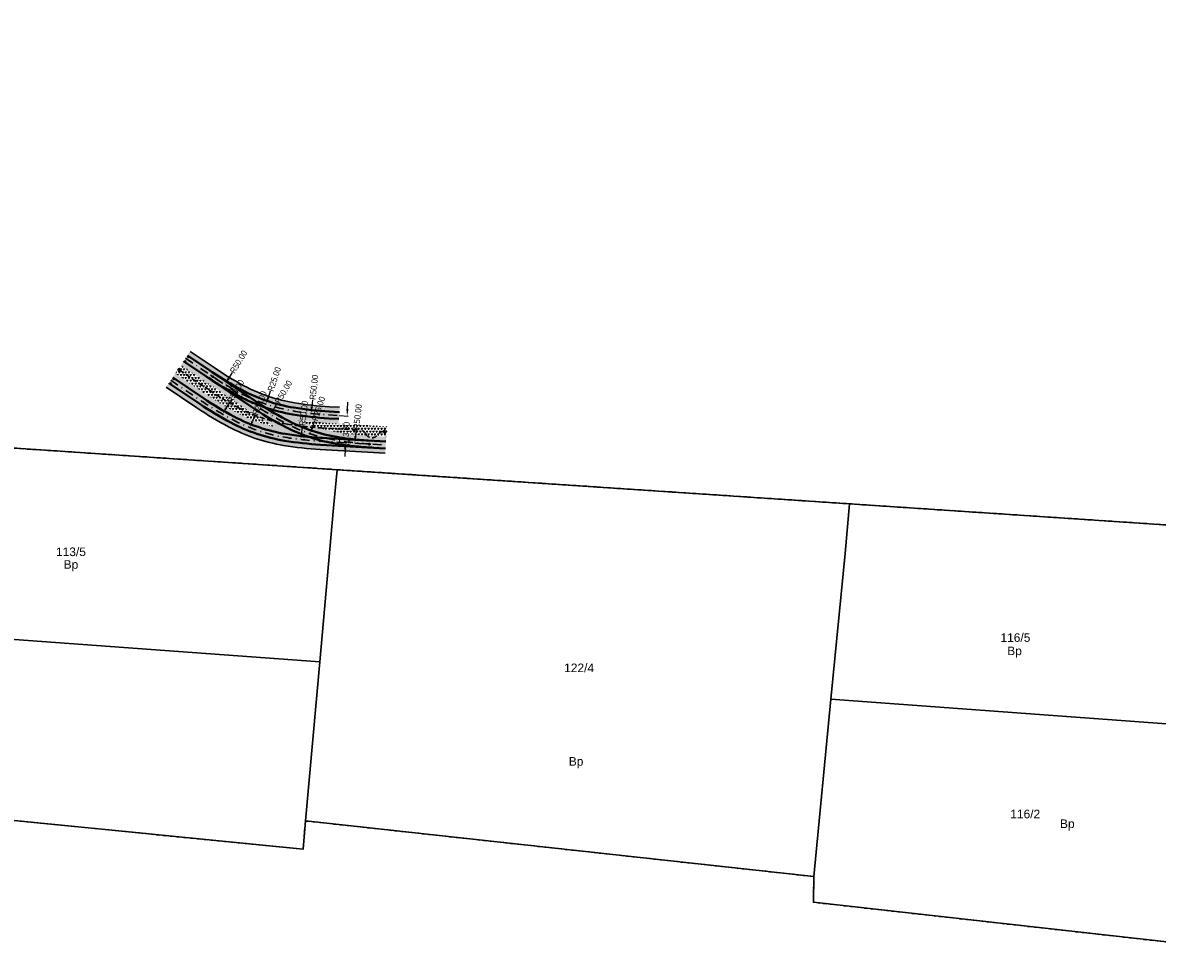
# Model space of a CAD drawing. Header units: metres. Extents: x 6603615 to 6604581, y 5739741 to 5740610.
# Tile 2 of 14: x 6603798 to 6603964, y 5739774 to 5739911. Entities that reach past the tile are written whole.
import ezdxf
from ezdxf.enums import TextEntityAlignment as Align

# ---------------------------------------------------------------- set-up
doc = ezdxf.new("R2010")
doc.units = ezdxf.units.M
for name, pattern in [('DASHDOT', [25.4, 12.7, -6.35, 0, -6.35]), ('HIDDEN', [0.375, 0.25, -0.125]), ('PRZER1-1', [1, 0.5, -0.5])]:
    doc.linetypes.add(name, pattern=pattern)
for name, color, linetype, lineweight in [('_działki', 3, 'Continuous', 40), ('OBRZEŻE_BET_8X40', 236, 'Continuous', 30), ('ODW_DRENAZ', 5, 'HIDDEN', 30), ('ODW_DRENAZ_NAJN', 5, 'HIDDEN', 30), ('ODW_SKRZYNKI', 5, 'Continuous', 13), ('OSIE_TORU', 10, 'DASHDOT', 30), ('szyny 60R2', 14, 'Continuous', 40), ('T_ODW_ZWROTNIC', 180, 'Continuous', 35), ('zwrotnica R50m', 140, 'Continuous', 40)]:
    doc.layers.add(name, color=color, linetype=linetype, lineweight=lineweight)
for name, color, linetype, lineweight, true_color in [('GESDZI', 7, 'Continuous', 18, 0x008000), ('GESDZI_O', 7, 'Continuous', 18, 0x008000), ('GESUZY', 7, 'Continuous', 18, 0x008000), ('GESUZY_O', 7, 'Continuous', 18, 0x008000)]:
    doc.layers.add(name, color=color, linetype=linetype, lineweight=lineweight, true_color=true_color)
doc.layers.add('KRESK_TOR_KLAS_PODKŁAD', color=38, linetype='Continuous', lineweight=15, transparency=0.55)
doc.layers.add('WYMIARY', color=7, linetype='Continuous')
doc.styles.add('Arial', font='arial.ttf')
doc.styles.add('wym500', font='arial.ttf', dxfattribs={"width": 0.9, "height": 0.9})
doc.dimstyles.new('500', dxfattribs={"dimtxt": 0.9, "dimasz": 1, "dimexe": 0.18, "dimexo": 0, "dimgap": 0.09, "dimtad": 0, "dimzin": 0, "dimdsep": 46, "dimtxsty": 'wym500', "dimcen": 0.25, "dimclrd": 256, "dimclre": 256, "dimclrt": 256, "dimaunit": 2, "dimadec": 7, "dimazin": 0, "dimtfac": 1, "dimtofl": 0, "dimtmove": 0, "dimatfit": 3, "dimfxl": 0.18, "dimtolj": 1, "dimtzin": 0, "dimlwd": -1, "dimlwe": -1, "dimarcsym": 0})
pattern_1 = [(60, (0, 0), (-0.238124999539, 0.412444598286), [0.238125, -0.238125]), (120, (0, 0), (-0.476249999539, 2.66e-10), [0.238125, -0.238125]), (0, (-0.11906, 0.20622), (0.238125, 0.41244459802), [0.238125, -0.238125])]

# ---------------------------------------------------------------- blocks, each defined once
blk = doc.blocks.new('A$C8469fa7e')
at = {"layer": 'GESDZI', "color": 3, "linetype": 'Continuous', "lineweight": 30}
blk.add_lwpolyline([(6603991.05, 5739835.63), (6603918.87, 5739840.43), (6603844.12, 5739845.41), (6603776.95, 5739849.89), (6603725.69, 5739853.31), (6603724.48, 5739853.38), (6603720.73, 5739871.73), (6603719.27, 5739878.71), (6603703.13, 5739958.06), (6603701.42, 5739966.51), (6603692.92, 5740008.31), (6603701.36, 5740122.17)], dxfattribs=at)
for points in [[(6603841.59, 5739817.37), (6603774.38, 5739822.29), (6603776.95, 5739849.89), (6603844.12, 5739845.41), (6603843.6, 5739839.85)], [(6603841.59, 5739817.37), (6603843.6, 5739839.85), (6603844.12, 5739845.41), (6603918.87, 5739840.43), (6603918.22, 5739833.21), (6603916.15, 5739811.92), (6603913.67, 5739786.07), (6603839.49, 5739794.18)], [(6603988.25, 5739806.65), (6603916.15, 5739811.92), (6603918.22, 5739833.21), (6603918.87, 5739840.43), (6603991.05, 5739835.63)], [(6603772, 5739796.72), (6603774.38, 5739822.29), (6603841.59, 5739817.37), (6603839.49, 5739794.18), (6603839.15, 5739790.05)], [(6603916.15, 5739811.92), (6603988.25, 5739806.65), (6603985.53, 5739778.39), (6603985.11, 5739774.29), (6603913.61, 5739782.31), (6603913.67, 5739786.07)]]:
    blk.add_lwpolyline(points, close=True, dxfattribs=at)
at = {"layer": 'GESUZY', "color": 3, "linetype": 'PRZER1-1', "lineweight": 30}
for points in [[(6603991.05, 5739835.63), (6603918.87, 5739840.43), (6603844.12, 5739845.41), (6603776.95, 5739849.89), (6603725.69, 5739853.31), (6603724.48, 5739853.38), (6603720.73, 5739871.73), (6603719.27, 5739878.71), (6603703.13, 5739958.06), (6603701.42, 5739966.51), (6603692.92, 5740008.31), (6603701.36, 5740122.17)], [(6603776.95, 5739849.89), (6603844.12, 5739845.41), (6603918.87, 5739840.43), (6603991.05, 5739835.63)], [(6603985.11, 5739774.29), (6603913.61, 5739782.31), (6603913.67, 5739786.07), (6603839.49, 5739794.18), (6603839.15, 5739790.05), (6603772, 5739796.72)]]:
    blk.add_lwpolyline(points, dxfattribs=at)
at = {"layer": 'GESDZI_O', "color": 3, "linetype": 'Continuous', "lineweight": 30, "style": 'Arial'}
for s, p in [('113/5', (6603805.28, 5739832.81)), ('116/5', (6603943.08, 5739820.3)), ('122/4', (6603879.42, 5739815.88)), ('116/2', (6603944.51, 5739794.57))]:
    blk.add_text(s, height=1.25, rotation=360, dxfattribs=at).set_placement(p, align=Align.CENTER)
at = {"layer": 'GESUZY_O', "color": 3, "linetype": 'Continuous', "lineweight": 30, "style": 'Arial'}
for p in [(6603805.28, 5739830.96), (6603942.95, 5739818.36), (6603878.98, 5739802.24), (6603950.65, 5739793.15)]:
    blk.add_text('Bp', height=1.25, rotation=360, dxfattribs=at).set_placement(p, align=Align.CENTER)
blk = doc.blocks.new('zwr50')
at = {"layer": 'T_ODW_ZWROTNIC'}
for centre in [(-2.99, 1.61), (-2.66, 2.27), (-0.13, 0.63)]:
    blk.add_circle(centre, 0.06, dxfattribs=at)
at = {"layer": 'zwrotnica R50m'}
for p, q in [((0, 0), (-4.45, 2.27)), ((0.45, 0.89), (-4, 3.16))]:
    blk.add_line(p, q, dxfattribs=at)
for radius in [49.5, 50.5]:
    blk.add_arc((-22.5, -44.09), radius, 62.9595, 68.7469, dxfattribs=at)
blk = doc.blocks.new('*D93')
at = {"layer": 'Defpoints', "color": 0, "linetype": 'ByBlock', "transparency": 16777216}
for p in [(6603845.81, 5739903.31), (6603840.31, 5739853.61)]:
    blk.add_point(p, dxfattribs=at)
at = {"layer": 'WYMIARY', "linetype": 'ByBlock', "transparency": 16777216}
blk.add_line((6603840.53, 5739855.6), (6603840.42, 5739854.61), dxfattribs=at)
blk.add_solid([(6603840.25, 5739854.63), (6603840.59, 5739854.59), (6603840.31, 5739853.61)], dxfattribs=at)
at = {"layer": 'WYMIARY', "linetype": 'ByBlock', "transparency": 16777216, "insert": (6603840.73, 5739857.43), "char_height": 0.9, "attachment_point": 5, "rotation": 83.6899, "style": 'wym500'}
blk.add_mtext('\\A1;R50.00', dxfattribs=at)
blk = doc.blocks.new('*D94')
at = {"layer": 'Defpoints', "color": 0, "linetype": 'ByBlock', "transparency": 16777216}
for p in [(6603841.76, 5739878.64), (6603833.73, 5739854.97)]:
    blk.add_point(p, dxfattribs=at)
at = {"layer": 'WYMIARY', "linetype": 'ByBlock', "transparency": 16777216}
blk.add_line((6603834.37, 5739856.86), (6603834.05, 5739855.91), dxfattribs=at)
blk.add_solid([(6603833.89, 5739855.97), (6603834.21, 5739855.86), (6603833.73, 5739854.97)], dxfattribs=at)
at = {"layer": 'WYMIARY', "linetype": 'ByBlock', "transparency": 16777216, "insert": (6603834.96, 5739858.61), "char_height": 0.9, "attachment_point": 5, "rotation": 71.2539, "style": 'wym500'}
blk.add_mtext('\\A1;R25.00', dxfattribs=at)
blk = doc.blocks.new('*D95')
at = {"layer": 'Defpoints', "color": 0, "linetype": 'ByBlock', "transparency": 16777216}
for p in [(6603853.57, 5739900.68), (6603827.76, 5739857.85)]:
    blk.add_point(p, dxfattribs=at)
at = {"layer": 'WYMIARY', "linetype": 'ByBlock', "transparency": 16777216}
blk.add_line((6603828.79, 5739859.57), (6603828.28, 5739858.71), dxfattribs=at)
blk.add_solid([(6603828.13, 5739858.79), (6603828.42, 5739858.62), (6603827.76, 5739857.85)], dxfattribs=at)
at = {"layer": 'WYMIARY', "linetype": 'ByBlock', "transparency": 16777216, "insert": (6603829.74, 5739861.14), "char_height": 0.9, "attachment_point": 5, "rotation": 58.9241, "style": 'wym500'}
blk.add_mtext('\\A1;R50.00', dxfattribs=at)
blk = doc.blocks.new('*D96')
at = {"layer": 'Defpoints', "color": 0, "linetype": 'ByBlock', "transparency": 16777216}
for p in [(6603852.09, 5739899.04), (6603846.69, 5739849.33)]:
    blk.add_point(p, dxfattribs=at)
at = {"layer": 'WYMIARY', "linetype": 'ByBlock', "transparency": 16777216}
blk.add_line((6603846.9, 5739851.32), (6603846.8, 5739850.33), dxfattribs=at)
blk.add_solid([(6603846.63, 5739850.35), (6603846.96, 5739850.31), (6603846.69, 5739849.33)], dxfattribs=at)
at = {"layer": 'WYMIARY', "linetype": 'ByBlock', "transparency": 16777216, "insert": (6603847.1, 5739853.15), "char_height": 0.9, "attachment_point": 5, "rotation": 83.7961, "style": 'wym500'}
blk.add_mtext('\\A1;R50.00', dxfattribs=at)
blk = doc.blocks.new('*D97')
at = {"layer": 'Defpoints', "color": 0, "linetype": 'ByBlock', "transparency": 16777216}
for p in [(6603848.14, 5739874.36), (6603840.19, 5739850.65)]:
    blk.add_point(p, dxfattribs=at)
at = {"layer": 'WYMIARY', "linetype": 'ByBlock', "transparency": 16777216}
blk.add_line((6603840.83, 5739852.55), (6603840.51, 5739851.6), dxfattribs=at)
blk.add_solid([(6603840.35, 5739851.65), (6603840.67, 5739851.55), (6603840.19, 5739850.65)], dxfattribs=at)
at = {"layer": 'WYMIARY', "linetype": 'ByBlock', "transparency": 16777216, "insert": (6603841.41, 5739854.3), "char_height": 0.9, "attachment_point": 5, "rotation": 71.4664, "style": 'wym500'}
blk.add_mtext('\\A1;R25.00', dxfattribs=at)
blk = doc.blocks.new('*D98')
at = {"layer": 'Defpoints', "color": 0, "linetype": 'ByBlock', "transparency": 16777216}
for p in [(6603859.86, 5739896.44), (6603834.35, 5739853.43)]:
    blk.add_point(p, dxfattribs=at)
at = {"layer": 'WYMIARY', "linetype": 'ByBlock', "transparency": 16777216}
blk.add_line((6603835.37, 5739855.15), (6603834.86, 5739854.29), dxfattribs=at)
blk.add_solid([(6603834.72, 5739854.38), (6603835.01, 5739854.21), (6603834.35, 5739853.43)], dxfattribs=at)
at = {"layer": 'WYMIARY', "linetype": 'ByBlock', "transparency": 16777216, "insert": (6603836.31, 5739856.74), "char_height": 0.9, "attachment_point": 5, "rotation": 59.3215, "style": 'wym500'}
blk.add_mtext('\\A1;R50.00', dxfattribs=at)
blk = doc.blocks.new('*D99')
at = {"layer": 'Defpoints', "color": 0, "linetype": 'ByBlock', "transparency": 16777216}
for p in [(6603852.28, 5739896.88), (6603827.4, 5739853.51)]:
    blk.add_point(p, dxfattribs=at)
at = {"layer": 'WYMIARY', "linetype": 'ByBlock', "transparency": 16777216}
blk.add_line((6603828.4, 5739855.25), (6603827.9, 5739854.38), dxfattribs=at)
blk.add_solid([(6603827.76, 5739854.46), (6603828.04, 5739854.3), (6603827.4, 5739853.51)], dxfattribs=at)
at = {"layer": 'WYMIARY', "linetype": 'ByBlock', "transparency": 16777216, "insert": (6603829.31, 5739856.85), "char_height": 0.9, "attachment_point": 5, "rotation": 60.1618, "style": 'wym500'}
blk.add_mtext('\\A1;R50.00', dxfattribs=at)
blk = doc.blocks.new('*D100')
at = {"layer": 'Defpoints', "color": 0, "linetype": 'ByBlock', "transparency": 16777216}
for p in [(6603840.55, 5739874.8), (6603831.39, 5739851.55)]:
    blk.add_point(p, dxfattribs=at)
at = {"layer": 'WYMIARY', "linetype": 'ByBlock', "transparency": 16777216}
blk.add_line((6603832.12, 5739853.41), (6603831.75, 5739852.48), dxfattribs=at)
blk.add_solid([(6603831.6, 5739852.54), (6603831.91, 5739852.41), (6603831.39, 5739851.55)], dxfattribs=at)
at = {"layer": 'WYMIARY', "linetype": 'ByBlock', "transparency": 16777216, "insert": (6603832.8, 5739855.12), "char_height": 0.9, "attachment_point": 5, "rotation": 68.4855, "style": 'wym500'}
blk.add_mtext('\\A1;R25.00', dxfattribs=at)
blk = doc.blocks.new('*D101')
at = {"layer": 'Defpoints', "color": 0, "linetype": 'ByBlock', "transparency": 16777216}
for p in [(6603844.6, 5739899.47), (6603838.79, 5739849.81)]:
    blk.add_point(p, dxfattribs=at)
at = {"layer": 'WYMIARY', "linetype": 'ByBlock', "transparency": 16777216}
blk.add_line((6603839.02, 5739851.8), (6603838.9, 5739850.81), dxfattribs=at)
blk.add_solid([(6603838.74, 5739850.83), (6603839.07, 5739850.79), (6603838.79, 5739849.81)], dxfattribs=at)
at = {"layer": 'WYMIARY', "linetype": 'ByBlock', "transparency": 16777216, "insert": (6603839.23, 5739853.63), "char_height": 0.9, "attachment_point": 5, "rotation": 83.3261, "style": 'wym500'}
blk.add_mtext('\\A1;R50.00', dxfattribs=at)
blk = doc.blocks.new('*D102')
at = {"layer": 'Defpoints', "color": 0, "linetype": 'ByBlock', "transparency": 16777216}
for p in [(6603844.42, 5739853.31), (6603844.19, 5739849.41), (6603845.34, 5739849.35)]:
    blk.add_point(p, dxfattribs=at)
at = {"layer": 'WYMIARY', "linetype": 'ByBlock', "transparency": 16777216}
for p, q in [((6603845.63, 5739854.24), (6603845.68, 5739855.24)), ((6603844.42, 5739853.31), (6603845.75, 5739853.23)), ((6603844.19, 5739849.41), (6603845.52, 5739849.34)), ((6603845.29, 5739848.35), (6603845.23, 5739847.35))]:
    blk.add_line(p, q, dxfattribs=at)
for points in [[(6603845.46, 5739854.25), (6603845.79, 5739854.23), (6603845.57, 5739853.24)], [(6603845.12, 5739848.36), (6603845.45, 5739848.34), (6603845.34, 5739849.35)]]:
    blk.add_solid(points, dxfattribs=at)
at = {"layer": 'WYMIARY', "linetype": 'ByBlock', "transparency": 16777216, "insert": (6603845.46, 5739851.29), "char_height": 0.9, "attachment_point": 5, "rotation": 86.6899, "style": 'wym500'}
blk.add_mtext('\\A1;3.90', dxfattribs=at)
blk = doc.blocks.new('skrzynka-odw-szyny')
blk.add_lwpolyline([(0.07, 0.21), (0.07, 0), (-0.08, 0), (-0.08, 0.21)], close=True)
at = {"linetype": 'HIDDEN', "ltscale": 0.2}
blk.add_circle((0, 0.07), 0.054, dxfattribs=at)

msp = doc.modelspace()

# ---------------------------------------------------------------- hatches: boundary and pattern name
at = {"layer": 'KRESK_TOR_KLAS_PODKŁAD'}
h = msp.add_hatch(dxfattribs=at)
h.set_pattern_fill('TRIANG', color=256, scale=0.05)
h.set_pattern_definition(pattern_1)
edge = h.paths.add_edge_path()
edge.add_arc((6603848.137, 5739874.355), 23.8, 245.7558, 260.90235, ccw=False)
edge.add_arc((6603845.805, 5739903.311), 51.2, 261.64404, 266.68985)
edge.add_line((6603842.849, 5739852.196), (6603844.346, 5739852.11))
edge.add_line((6603844.346, 5739852.11), (6603844.485, 5739854.506))
edge.add_line((6603844.485, 5739854.506), (6603842.987, 5739854.592))
edge.add_arc((6603845.805, 5739903.311), 48.8, 260.68985, 266.68985, ccw=False)
edge.add_arc((6603841.761, 5739878.64), 23.8, 241.81789, 260.68985, ccw=False)
edge.add_arc((6603853.568, 5739900.676), 48.8, 236.03022, 241.81789, ccw=False)
edge.add_line((6603826.3, 5739860.205), (6603822.673, 5739862.649))
edge.add_line((6603822.673, 5739862.649), (6603821.331, 5739860.659))
edge.add_line((6603821.331, 5739860.659), (6603831.254, 5739853.973))
edge.add_arc((6603859.863, 5739896.435), 51.2, 236.03022, 241.0148)
edge.add_arc((6603840.555, 5739874.803), 23.8, 242.03039, 256.63199, ccw=False)
edge.add_arc((6603852.28, 5739896.883), 48.8, 236.03022, 242.03039, ccw=False)
edge.add_line((6603825.012, 5739856.412), (6603820.513, 5739859.444))
edge.add_line((6603820.513, 5739859.444), (6603819.172, 5739857.453))
edge.add_line((6603819.172, 5739857.453), (6603823.671, 5739854.422))
edge.add_arc((6603852.28, 5739896.883), 51.2, 236.03022, 242.03039)
edge.add_arc((6603840.555, 5739874.803), 26.2, 242.03039, 260.68985)
edge.add_arc((6603844.599, 5739899.474), 51.2, 260.68985, 266.68985)
edge.add_line((6603841.643, 5739848.36), (6603851.131, 5739847.811))
edge.add_line((6603851.131, 5739847.811), (6603851.269, 5739850.207))
edge.add_line((6603851.269, 5739850.207), (6603849.273, 5739850.322))
edge.add_arc((6603852.09, 5739899.041), 48.8, 260.90235, 266.68985, ccw=False)
h = msp.add_hatch(dxfattribs=at)
h.set_pattern_fill('TRIANG', color=256, scale=0.05)
h.set_pattern_definition(pattern_1)
h.paths.add_polyline_path([(6603821.331, 5739860.659), (6603820.513, 5739859.444), (6603825.012, 5739856.412, 0.0261867), (6603829.392, 5739853.783, 0.0637978), (6603835.052, 5739851.648, -0.0217528), (6603831.254, 5739853.973)])
h = msp.add_hatch(dxfattribs=at)
h.set_pattern_fill('TRIANG', color=256, scale=0.05)
h.set_pattern_definition(pattern_1)
h.paths.add_polyline_path([(6603851.356, 5739851.704), (6603842.849, 5739852.196, -0.0220201), (6603838.365, 5739852.654, 0.0661857), (6603844.374, 5739850.855, 0.0252581), (6603849.273, 5739850.322), (6603851.269, 5739850.207)])

# ---------------------------------------------------------------- linework, layer by layer
at = {"layer": 'OBRZEŻE_BET_8X40', "flags": 128}
for points in [[(6603822.673, 5739862.649), (6603826.3, 5739860.205, 0.0252588), (6603830.52, 5739857.662, 0.0825311), (6603837.91, 5739855.154, 0.0261859), (6603842.987, 5739854.592), (6603844.485, 5739854.506)], [(6603819.172, 5739857.453), (6603823.671, 5739854.422, 0.0261867), (6603828.267, 5739851.664, 0.0815976), (6603836.316, 5739848.949, 0.0261859), (6603841.643, 5739848.36), (6603851.131, 5739847.811)]]:
    msp.add_lwpolyline(points, format="xyb", dxfattribs=at)
at = {"layer": 'ODW_DRENAZ', "ltscale": 3}
msp.add_lwpolyline([(6603821.114, 5739859.943), (6603825.431, 5739857.034, 0.0261867), (6603829.744, 5739854.446, 0.0815976), (6603836.826, 5739852.057, 0.0261859), (6603841.825, 5739851.504), (6603847.467, 5739851.178, -0.2692347), (6603848.305, 5739850.624, 0.580552), (6603850.039, 5739850.524, -0.2692347), (6603850.935, 5739850.977), (6603851.093, 5739850.968)], format="xyb", dxfattribs=at)
at = {"layer": 'ODW_DRENAZ', "ltscale": 0.1}
msp.add_circle((6603851.093, 5739850.968), 0.212, dxfattribs=at)
at = {"layer": 'ODW_DRENAZ', "ltscale": 0.5}
msp.add_circle((6603851.093, 5739850.968), 0.158, dxfattribs=at)
at = {"layer": 'ODW_DRENAZ_NAJN', "ltscale": 0.1}
msp.add_circle((6603821.114, 5739859.943), 0.212, dxfattribs=at)
at = {"layer": 'ODW_DRENAZ_NAJN', "ltscale": 0.5}
msp.add_circle((6603821.114, 5739859.943), 0.158, dxfattribs=at)
at = {"layer": 'OSIE_TORU', "ltscale": 0.1, "flags": 128}
for points in [[(6603822.002, 5739861.654), (6603831.925, 5739854.969, 0.0261867), (6603836.412, 5739852.275, 0.0825311), (6603844.185, 5739849.67, 0.0252581), (6603849.203, 5739849.124)], [(6603819.842, 5739858.448), (6603824.342, 5739855.417, 0.0261867), (6603828.829, 5739852.724, 0.0815976), (6603836.51, 5739850.133, 0.0261859), (6603841.712, 5739849.558), (6603851.2, 5739849.009)], [(6603825.63, 5739859.21, 0.0252588), (6603829.954, 5739856.604, 0.0825311), (6603837.716, 5739853.97, 0.0261859), (6603842.918, 5739853.394), (6603844.416, 5739853.308)]]:
    msp.add_lwpolyline(points, format="xyb", dxfattribs=at)
at = {"layer": 'szyny 60R2', "ltscale": 3, "flags": 128}
for points in [[(6603822.281, 5739862.069), (6603832.204, 5739855.383, 0.0261867), (6603836.647, 5739852.717, 0.0825311), (6603844.264, 5739850.164, 0.0252581), (6603849.232, 5739849.623, 0.0252581)], [(6603821.723, 5739861.239), (6603831.645, 5739854.554, 0.0261867), (6603836.178, 5739851.834, 0.0825311), (6603844.105, 5739849.176, 0.0252581), (6603849.175, 5739848.625, 0.0252581)], [(6603820.122, 5739858.863), (6603824.621, 5739855.831, 0.0261867), (6603829.064, 5739853.165, 0.0815976), (6603836.591, 5739850.626, 0.0261859), (6603841.741, 5739850.057), (6603851.229, 5739849.508)], [(6603825.35, 5739858.795, 0.0252588), (6603829.718, 5739856.163, 0.0825311), (6603837.635, 5739853.476, 0.0261859), (6603842.889, 5739852.895), (6603844.387, 5739852.809)], [(6603825.909, 5739859.625, 0.0252588), (6603830.19, 5739857.045, 0.0825311), (6603837.797, 5739854.463, 0.0261859), (6603842.947, 5739853.893), (6603844.444, 5739853.807)], [(6603819.563, 5739858.034), (6603824.062, 5739855.002, 0.0261867), (6603828.595, 5739852.282, 0.0815976), (6603836.429, 5739849.639, 0.0261859), (6603841.683, 5739849.058), (6603851.171, 5739848.51)]]:
    msp.add_lwpolyline(points, format="xyb", dxfattribs=at)

# ---------------------------------------------------------------- block references
at = {"layer": '_działki', "color": 1}
msp.add_blockref('A$C8469fa7e', (0, 0), dxfattribs=at)
at = {"layer": 'ODW_SKRZYNKI', "xscale": -1}
for p, rotation in [((6603822.346, 5739861.772), 326.0302226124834), ((6603820.187, 5739858.566), 326.0302226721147)]:
    msp.add_blockref('skrzynka-odw-szyny', p, dxfattribs=dict(at, rotation=rotation))
at = {"layer": 'ODW_SKRZYNKI'}
for p, rotation in [((6603822.022, 5739861.291), 146.0302225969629), ((6603819.863, 5739858.085), 146.0302226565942)]:
    msp.add_blockref('skrzynka-odw-szyny', p, dxfattribs=dict(at, rotation=rotation))
at = {"layer": 'zwrotnica R50m', "linetype": 'ByBlock', "rotation": 173.0707486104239}
msp.add_blockref('zwr50', (6603825.909, 5739859.625), dxfattribs=at)
at = {"layer": 'zwrotnica R50m', "linetype": 'ByBlock', "xscale": -1, "rotation": 149.6493263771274}
msp.add_blockref('zwr50', (6603849.232, 5739849.623), dxfattribs=at)

# ---------------------------------------------------------------- dimensions: what is measured, and where the dimension line sits
at = {"layer": 'WYMIARY', "linetype": 'ByBlock'}
for center, mpoint, picture, middle in [((6603845.805, 5739903.311), (6603840.31, 5739853.614), '*D93', (6603840.732, 5739857.433)), ((6603853.568, 5739900.676), (6603827.759, 5739857.852), '*D95', (6603829.742, 5739861.144)), ((6603844.599, 5739899.474), (6603838.788, 5739849.813), '*D101', (6603839.235, 5739853.63)), ((6603852.09, 5739899.041), (6603846.687, 5739849.334), '*D96', (6603847.102, 5739853.154)), ((6603852.28, 5739896.883), (6603827.402, 5739853.512), '*D99', (6603829.314, 5739856.845)), ((6603859.863, 5739896.435), (6603834.352, 5739853.433), '*D98', (6603836.312, 5739856.738)), ((6603841.761, 5739878.64), (6603833.726, 5739854.966), '*D94', (6603834.961, 5739858.605)), ((6603840.555, 5739874.803), (6603831.386, 5739851.545), '*D100', (6603832.795, 5739855.12)), ((6603848.137, 5739874.355), (6603840.191, 5739850.652), '*D97', (6603841.412, 5739854.295))]:
    dim = msp.add_radius_dim(center=center, mpoint=mpoint, dimstyle='500', dxfattribs=at)
    dim.commit()
    dim.dimension.update_dxf_attribs({"geometry": picture, "text_midpoint": middle, "dimtype": 164})
dim = msp.add_aligned_dim(p1=(6603844.416, 5739853.308), p2=(6603844.19, 5739849.414), distance=1.155, dimstyle='500', dxfattribs=at)
dim.commit()
dim.dimension.update_dxf_attribs({"geometry": '*D102', "text_midpoint": (6603845.456, 5739851.294)})

doc.saveas('drawing.dxf')
